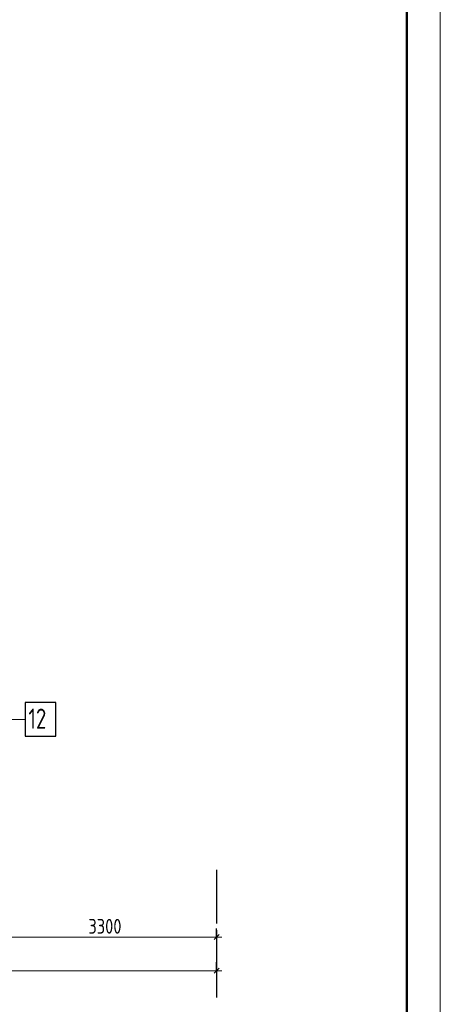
# Model space of a CAD drawing. Header units: millimetres. Extents: x 0 to 31317, y 0 to 42000.
# Tile 8 of 11: x 23445 to 29700, y 15930 to 30571. Entities that reach past the tile are written whole.
import ezdxf

# ---------------------------------------------------------------- set-up
doc = ezdxf.new("R2010")
doc.units = ezdxf.units.MM
doc.linetypes.add('______5', pattern=[1100, 800, -100, 100, -100])
for name, color, linetype, lineweight in [('Standard', 7, 'Continuous', 25), ('ДОП Верх по Х', 7, 'Continuous', 25), ('Оси', 40, '______5', 18), ('Позиционная метка номер позиции', 7, 'Continuous', 13)]:
    doc.layers.add(name, color=color, linetype=linetype, lineweight=lineweight)
doc.styles.add('GOST 2.304-81', font='txt')
doc.styles.add('ISOCPEUR', font='txt')

msp = doc.modelspace()

# ---------------------------------------------------------------- linework, layer by layer
at = {"layer": 'Standard', "color": 251, "linetype": 'Continuous', "lineweight": -3, "true_color": 0x656565, "transparency": 33554687}
for p, q in [((26374, 16930), (26374, 17055)), ((26374, 16930), (26374, 16805)), ((26374, 16930), (26374, 16930)), ((26374, 16430), (26374, 16555)), ((26374, 16430), (26374, 16305)), ((26374, 16430), (26374, 16430))]:
    msp.add_line(p, q, dxfattribs=at)
at = {"layer": 'Standard', "color": 7, "linetype": 'Continuous', "lineweight": 13, "transparency": 33554687}
for p, q in [((23074, 16930), (26374, 16930)), ((26374, 16930), (26449, 16930)), ((7924, 16430), (26374, 16430)), ((26374, 16430), (26449, 16430))]:
    msp.add_line(p, q, dxfattribs=at)
at = {"layer": 'Standard', "color": 7, "linetype": 'Continuous', "lineweight": 25, "transparency": 33554687}
for p, q in [((26336, 16892), (26411, 16968)), ((26336, 16392), (26411, 16468))]:
    msp.add_line(p, q, dxfattribs=at)
at = {"layer": 'Standard', "color": 7, "linetype": 'Continuous', "lineweight": 13, "transparency": 33554687}
msp.add_lwpolyline([(0, 0), (29700, 0), (29700, 42000), (0, 42000), (0, 0)], close=True, dxfattribs=at)
at = {"layer": 'Standard', "color": 7, "linetype": 'Continuous', "lineweight": 50, "transparency": 33554687}
msp.add_lwpolyline([(2000, 41500), (29200, 41500), (29200, 500), (2000, 500), (2000, 41500)], close=True, dxfattribs=at)
at = {"layer": 'ДОП Верх по Х', "color": 7, "linetype": 'Continuous', "lineweight": 25, "transparency": 33554687}
msp.add_lwpolyline([(23524, 19917), (23984, 19917), (23984, 20417), (23524, 20417), (23524, 19917)], dxfattribs=at)
at = {"layer": 'Оси', "color": 8, "linetype": '______5', "lineweight": -3, "transparency": 33554687}
msp.add_line((26374, 17930), (26374, 15930), dxfattribs=at)
at = {"layer": 'Позиционная метка номер позиции', "color": 7, "linetype": 'Continuous', "lineweight": 13, "transparency": 33554687}
msp.add_lwpolyline([(20524, 18953), (21024, 19453), (21024, 20167), (23524, 20167)], dxfattribs=at)

# ---------------------------------------------------------------- texts
at = {"layer": 'Standard', "color": 7, "linetype": 'Continuous', "lineweight": 25, "transparency": 33554687, "insert": (24466, 16980), "char_height": 220, "width": 641.48, "attachment_point": 7, "style": 'GOST 2.304-81'}
msp.add_mtext('3300', dxfattribs=at)
at = {"layer": 'ДОП Верх по Х', "color": 7, "linetype": 'Continuous', "lineweight": 13, "transparency": 33554687, "insert": (23574, 20027), "char_height": 300, "width": 472.28, "attachment_point": 7, "style": 'ISOCPEUR'}
msp.add_mtext('\\W0.75;12', dxfattribs=at)

doc.saveas('drawing.dxf')
